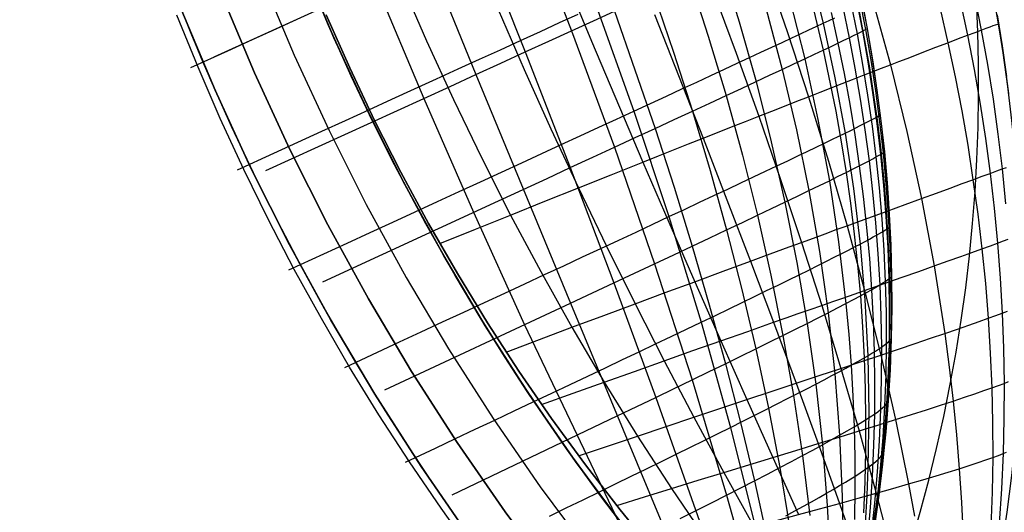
# Model space of a CAD drawing. Header units: millimetres. Extents: x -58 to 58, y -58 to 58.
# Tile 6 of 95: x -57 to -34, y -33 to -22. Entities that reach past the tile are written whole.
import ezdxf

# ---------------------------------------------------------------- set-up
doc = ezdxf.new("R2010")
doc.units = ezdxf.units.MM
doc.header["$MEASUREMENT"] = 0
doc.layers.add('Predefinito', color=5, linetype='Continuous')

msp = doc.modelspace()

# ---------------------------------------------------------------- linework, layer by layer
at = {"layer": 'Predefinito', "extrusion": (-3.64696e-06, 9.08447e-06, 1)}
msp.add_lwpolyline([(-57.146, 0.507), (-49.228, -3.649), (-48.665, -3.965), (-48.111, -4.295), (-47.837, -4.468), (-47.567, -4.645), (-47.037, -5.014), (-46.519, -5.399), (-46.015, -5.801), (-45.522, -6.219), (-45.044, -6.652), (-44.581, -7.099), (-44.134, -7.561), (-43.702, -8.039), (-43.287, -8.531), (-42.889, -9.036), (-42.507, -9.552), (-42.142, -10.081), (-41.794, -10.621), (-41.462, -11.17), (-41.145, -11.728), (-40.844, -12.295), (-40.557, -12.869), (-40.285, -13.449), (-40.026, -14.036), (-39.779, -14.627), (-39.544, -15.224), (-39.107, -16.428), (-38.709, -17.646), (-38.35, -18.876), (-38.033, -20.117), (-37.759, -21.368), (-37.638, -21.997), (-37.528, -22.627), (-37.429, -23.26), (-37.342, -23.894), (-37.266, -24.53), (-37.202, -25.167), (-37.149, -25.805), (-37.109, -26.443), (-37.081, -27.082), (-37.065, -27.721), (-37.061, -28.361), (-37.07, -29.002), (-37.091, -29.641), (-37.125, -30.281), (-37.171, -30.919), (-37.23, -31.556), (-37.302, -32.192), (-37.386, -32.826), (-37.484, -33.458), (-37.594, -34.091), (-37.718, -34.719), (-37.854, -35.346), (-38.003, -35.97), (-38.162, -36.588), (-38.336, -37.21), (-38.521, -37.824), (-38.719, -38.432), (-38.93, -39.032), (-39.158, -39.633), (-39.891, -41.412)], dxfattribs=at)
at = {"layer": 'Predefinito', "extrusion": (2.3347e-06, 3.23661e-05, 1)}
msp.add_lwpolyline([(-39.892, -41.422), (-39.518, -40.74), (-39.157, -40.051), (-38.811, -39.356), (-38.478, -38.656), (-38.16, -37.951), (-37.857, -37.242), (-37.568, -36.527), (-37.295, -35.809), (-37.036, -35.086), (-36.793, -34.359), (-36.565, -33.629), (-36.353, -32.896), (-36.156, -32.161), (-35.975, -31.423), (-35.81, -30.684), (-35.66, -29.943), (-35.526, -29.201), (-35.407, -28.459), (-35.304, -27.716), (-35.216, -26.973), (-35.144, -26.23), (-35.086, -25.488), (-35.044, -24.747), (-35.017, -24.007), (-35.005, -23.268), (-35.007, -22.531), (-35.023, -21.796), (-35.054, -21.063), (-35.099, -20.333), (-35.158, -19.606), (-35.23, -18.882), (-35.351, -17.901)], dxfattribs=at)
at = {"layer": 'Predefinito'}
for points in [[(-33.98, -42.61), (-35.431, -41.412), (-36.839, -40.164), (-38.203, -38.868), (-39.522, -37.527), (-40.794, -36.14), (-42.017, -34.711), (-43.19, -33.24), (-44.312, -31.729), (-45.38, -30.181), (-46.395, -28.596), (-47.354, -26.978), (-48.257, -25.327), (-49.103, -23.647), (-49.89, -21.938), (-50.617, -20.203)], [(-50.617, -20.203), (-49.89, -21.938), (-49.103, -23.647), (-48.257, -25.327), (-47.354, -26.978), (-46.395, -28.596), (-45.38, -30.181), (-44.312, -31.729), (-43.19, -33.24), (-42.017, -34.711), (-40.794, -36.14), (-39.522, -37.527), (-38.203, -38.868), (-36.839, -40.164), (-35.431, -41.412), (-33.98, -42.61)], [(-51.546, -20.573), (-50.805, -22.34), (-50.004, -24.081), (-49.143, -25.792), (-48.223, -27.473), (-47.246, -29.121), (-46.213, -30.735), (-45.125, -32.311), (-43.982, -33.85), (-42.788, -35.347), (-41.542, -36.803), (-40.247, -38.215), (-38.904, -39.582), (-37.515, -40.901), (-36.081, -42.171), (-34.604, -43.392), (-33.085, -44.56)], [(-33.681, -45.363), (-35.227, -44.173), (-36.731, -42.931), (-38.191, -41.638), (-39.605, -40.295), (-40.972, -38.904), (-42.291, -37.466), (-43.559, -35.984), (-44.775, -34.459), (-45.938, -32.893), (-47.046, -31.288), (-48.098, -29.646), (-49.092, -27.968), (-50.028, -26.257), (-50.905, -24.514), (-51.721, -22.743), (-52.475, -20.944)], [(-52.475, -20.944), (-51.721, -22.743), (-50.905, -24.514), (-50.028, -26.257), (-49.092, -27.968), (-48.098, -29.646), (-47.046, -31.288), (-45.938, -32.893), (-44.775, -34.459), (-43.559, -35.984), (-42.291, -37.466), (-40.972, -38.904), (-39.605, -40.295), (-38.191, -41.638), (-36.731, -42.931), (-35.227, -44.173), (-33.681, -45.363)], [(-37.387, -32.962), (-37.271, -32.129), (-37.176, -31.3), (-37.104, -30.475), (-37.052, -29.654), (-37.021, -28.837), (-37.009, -28.025), (-37.017, -27.217), (-37.044, -26.415), (-37.089, -25.619), (-37.152, -24.828), (-37.232, -24.043), (-37.329, -23.265), (-37.442, -22.494), (-37.57, -21.729), (-37.713, -20.972)], [(-37.387, -32.962), (-37.271, -32.129), (-37.176, -31.3), (-37.104, -30.475), (-37.052, -29.654), (-37.021, -28.837), (-37.009, -28.025), (-37.017, -27.217), (-37.044, -26.415), (-37.089, -25.619), (-37.152, -24.828), (-37.232, -24.043), (-37.329, -23.265), (-37.442, -22.494), (-37.57, -21.729), (-37.713, -20.972)], [(-53.403, -21.315), (-52.636, -23.145), (-51.806, -24.948), (-50.914, -26.722), (-49.961, -28.463), (-48.949, -30.171), (-47.878, -31.842), (-46.751, -33.476), (-45.567, -35.069), (-44.33, -36.621), (-43.039, -38.13), (-41.698, -39.592), (-40.306, -41.008), (-38.867, -42.375), (-37.381, -43.691), (-35.851, -44.955), (-34.278, -46.166)], [(-34.278, -46.166), (-35.851, -44.955), (-37.381, -43.691), (-38.867, -42.375), (-40.306, -41.008), (-41.698, -39.592), (-43.039, -38.13), (-44.33, -36.621), (-45.567, -35.069), (-46.751, -33.476), (-47.878, -31.842), (-48.949, -30.171), (-49.961, -28.463), (-50.914, -26.722), (-51.806, -24.948), (-52.636, -23.145), (-53.403, -21.315)], [(-36.323, -40.631), (-36.007, -39.767), (-35.717, -38.903), (-35.451, -38.039), (-35.21, -37.178), (-34.992, -36.317), (-34.797, -35.459), (-34.625, -34.603), (-34.475, -33.75), (-34.347, -32.901), (-34.24, -32.054), (-34.154, -31.212), (-34.089, -30.373), (-34.043, -29.539), (-34.017, -28.71), (-34.009, -27.886), (-34.02, -27.067), (-34.048, -26.253), (-34.094, -25.446), (-34.157, -24.645), (-34.235, -23.85), (-34.329, -23.062), (-34.439, -22.282), (-34.563, -21.508)]]:
    msp.add_lwpolyline(points, dxfattribs=at)
at = {"layer": 'Predefinito', "extrusion": (-0.246132, 0.950831, 0.187989)}
msp.add_lwpolyline([(52.817, 347.848), (52.756, 347.804)], dxfattribs=at)
at = {"layer": 'Predefinito', "extrusion": (-0.246132, 0.950831, -0.187989)}
msp.add_lwpolyline([(52.817, 25.377), (52.756, 25.421)], dxfattribs=at)
at = {"layer": 'Predefinito', "extrusion": (-0.218767, 0.958663, 0.181952)}
msp.add_lwpolyline([(51.611, 348.814), (51.529, 348.748)], dxfattribs=at)
at = {"layer": 'Predefinito', "extrusion": (-0.218767, 0.958663, -0.181952)}
msp.add_lwpolyline([(51.611, 24.843), (51.529, 24.908)], dxfattribs=at)
at = {"layer": 'Predefinito', "extrusion": (-0.182716, 0.968077, 0.171587)}
msp.add_lwpolyline([(49.907, 349.907), (49.788, 349.799)], dxfattribs=at)
at = {"layer": 'Predefinito', "extrusion": (-0.182716, 0.968077, -0.171587)}
msp.add_lwpolyline([(49.907, 24.457), (49.788, 24.565)], dxfattribs=at)
at = {"layer": 'Predefinito', "extrusion": (-0.137596, 0.978799, 0.151723)}
msp.add_lwpolyline([(47.609, 351.139), (47.434, 350.949)], dxfattribs=at)
at = {"layer": 'Predefinito', "extrusion": (-0.137596, 0.978799, -0.151723)}
msp.add_lwpolyline([(47.609, 24.462), (47.434, 24.652)], dxfattribs=at)
at = {"layer": 'Predefinito'}
for points in [[(-48.787, -17.448, 345.783), (-46.614, -22.786, 345.783), (-44.431, -28.071, 345.605), (-42.28, -33.24, 345.248)], [(-45.444, -19.09, 343.259), (-44.405, -21.774, 343.231), (-43.416, -24.467, 343.147), (-42.487, -27.159, 343.008), (-41.621, -29.841, 342.813), (-40.827, -32.504, 342.562), (-40.459, -33.823, 342.422)], [(-45.111, -19.193, 347.338), (-43.944, -22.011, 347.28), (-42.758, -24.808, 347.131), (-42.16, -26.195, 347.021), (-41.56, -27.572, 346.885), (-40.958, -28.94, 346.721), (-40.356, -30.296, 346.526), (-39.758, -31.633, 346.299), (-39.166, -32.951, 346.045)], [(-45.111, -19.193, 32.662), (-43.944, -22.011, 32.72), (-42.758, -24.808, 32.869), (-42.16, -26.195, 32.979), (-41.56, -27.572, 33.115), (-40.958, -28.939, 33.279), (-40.356, -30.296, 33.474), (-39.758, -31.633, 33.701), (-39.166, -32.951, 33.955)], [(-46.538, -19.589, 344.569), (-45.474, -22.264, 344.544), (-44.435, -24.937, 344.467), (-43.427, -27.6, 344.339), (-42.456, -30.245, 344.161), (-41.084, -34.153, 343.804)], [(-40.958, -20.194, 337.296), (-40.534, -21.567, 337.26), (-40.145, -22.949, 337.21), (-39.792, -24.338, 337.145), (-39.477, -25.733, 337.066), (-39.201, -27.132, 336.973), (-38.964, -28.535, 336.865), (-38.767, -29.939, 336.742), (-38.613, -31.342, 336.607), (-38.501, -32.742, 336.462), (-38.46, -33.441, 336.381)], [(-52.656, -22.378, 350.405), (-48.312, -20.397, 346.392)], [(-42.926, -33.58, 28.887), (-43.713, -32.548, 28.789), (-44.523, -31.431, 28.691), (-45.429, -30.107, 28.594), (-45.938, -29.325, 28.546), (-46.49, -28.441, 28.5), (-47.093, -27.432, 28.454), (-47.769, -26.236, 28.41), (-48.552, -24.758, 28.37), (-48.999, -23.861, 28.352), (-49.49, -22.825, 28.338), (-50.013, -21.653, 28.33), (-50.533, -20.412, 28.329)], [(-50.514, -20.459, 351.671), (-49.991, -21.705, 351.67), (-49.471, -22.865, 351.661), (-48.986, -23.887, 351.647), (-48.546, -24.77, 351.63), (-47.77, -26.235, 351.59), (-47.094, -27.43, 351.546), (-46.491, -28.44, 351.501), (-45.939, -29.322, 351.454), (-45.431, -30.104, 351.406), (-44.525, -31.429, 351.309), (-43.714, -32.547, 351.212), (-42.929, -33.576, 351.113)], [(-39.928, -20.332, 341.842), (-39.417, -21.811, 341.768), (-38.931, -23.297, 341.669), (-38.471, -24.786, 341.543), (-38.04, -26.279, 341.39), (-37.638, -27.773, 341.209), (-37.266, -29.269, 340.998), (-36.928, -30.76, 340.757), (-36.626, -32.246, 340.491), (-36.489, -32.989, 340.345)], [(-39.928, -20.332, 38.158), (-39.417, -21.811, 38.232), (-38.931, -23.297, 38.331), (-38.471, -24.786, 38.457), (-38.04, -26.279, 38.61), (-37.638, -27.773, 38.791), (-37.266, -29.269, 39.002), (-36.928, -30.76, 39.243), (-36.626, -32.246, 39.509), (-36.489, -32.989, 39.655)], [(-38.907, -20.343, 48.275), (-38.595, -21.6, 48.306), (-38.322, -22.865, 48.345), (-38.088, -24.139, 48.394), (-37.894, -25.418, 48.451), (-37.742, -26.703, 48.517), (-37.631, -27.991, 48.592), (-37.564, -29.283, 48.677), (-37.541, -30.575, 48.769), (-37.561, -31.867, 48.867), (-37.587, -32.512, 48.918), (-37.624, -33.156, 48.973)], [(-48.932, -20.68, 346.967), (-47.817, -23.336, 346.949), (-46.669, -25.968, 346.895), (-45.493, -28.567, 346.804), (-43.076, -33.639, 346.515)], [(-48.346, -20.632, 350.329), (-47.752, -22.004, 350.317), (-47.131, -23.362, 350.289), (-46.484, -24.706, 350.244), (-45.812, -26.032, 350.181), (-45.115, -27.34, 350.1), (-44.394, -28.626, 349.998), (-43.649, -29.893, 349.872), (-42.88, -31.138, 349.719), (-42.096, -32.349, 349.536), (-41.298, -33.53, 349.328)], [(-48.346, -20.632, 29.671), (-47.752, -22.004, 29.683), (-47.131, -23.362, 29.711), (-46.484, -24.705, 29.756), (-45.812, -26.032, 29.819), (-45.115, -27.34, 29.9), (-44.394, -28.626, 30.002), (-43.649, -29.893, 30.128), (-42.88, -31.138, 30.281), (-42.096, -32.349, 30.464), (-41.298, -33.53, 30.672)], [(-41.69, -20.53, 338.87), (-41.248, -21.897, 338.833), (-40.837, -23.271, 338.781), (-40.458, -24.651, 338.714), (-40.112, -26.036, 338.633), (-39.799, -27.424, 338.537), (-39.522, -28.813, 338.426), (-39.279, -30.203, 338.298), (-39.074, -31.591, 338.159), (-38.906, -32.975, 338.009)], [(-53.588, -20.846, 349.988), (-53.18, -21.867, 349.996), (-52.738, -22.911, 350.001), (-52.261, -23.98, 350.004), (-51.757, -25.049, 350.004), (-51.232, -26.107, 350.004), (-50.685, -27.154, 350.004), (-50.116, -28.189, 350.003), (-49.527, -29.212, 350.002), (-48.917, -30.223, 350.002), (-48.285, -31.221, 350.001), (-47.633, -32.207, 350), (-46.963, -33.177, 349.999)], [(-42.509, -20.905, 340.389), (-42.049, -22.266, 340.351), (-41.614, -23.632, 340.299), (-41.206, -25.002, 340.232), (-40.826, -26.375, 340.15), (-40.474, -27.749, 340.053), (-40.151, -29.124, 339.941), (-39.858, -30.498, 339.813), (-39.597, -31.868, 339.672), (-39.368, -33.233, 339.521)], [(-41.14, -20.835, 343.77), (-40.603, -22.291, 343.698), (-40.082, -23.748, 343.599), (-39.579, -25.207, 343.475), (-39.094, -26.664, 343.322), (-38.628, -28.121, 343.141), (-38.184, -29.575, 342.929), (-37.764, -31.021, 342.685), (-37.371, -32.458, 342.414), (-37.184, -33.177, 342.266)], [(-41.14, -20.835, 36.23), (-40.603, -22.291, 36.302), (-40.082, -23.748, 36.401), (-39.579, -25.207, 36.525), (-39.094, -26.664, 36.678), (-38.628, -28.121, 36.859), (-38.184, -29.575, 37.071), (-37.764, -31.021, 37.315), (-37.371, -32.458, 37.586), (-37.184, -33.177, 37.734)], [(-38.927, -20.821, 332.286), (-38.592, -22.22, 332.246), (-38.304, -23.629, 332.195), (-38.178, -24.337, 332.166), (-38.065, -25.046, 332.133), (-37.963, -25.758, 332.098), (-37.875, -26.471, 332.06), (-37.799, -27.185, 332.019), (-37.736, -27.9, 331.975), (-37.686, -28.616, 331.928), (-37.649, -29.333, 331.878), (-37.625, -30.05, 331.825), (-37.615, -30.766, 331.771), (-37.618, -31.483, 331.715), (-37.635, -32.199, 331.656), (-37.665, -32.914, 331.592)], [(-34.309, -23.222, 60.002), (-34.419, -22.416, 60.002), (-34.545, -21.613, 60.002), (-34.688, -20.814, 60.001)], [(-39.372, -21.028, 333.979), (-39.021, -22.422, 333.935), (-38.714, -23.826, 333.879), (-38.452, -25.238, 333.81), (-38.238, -26.655, 333.728), (-38.07, -28.078, 333.634), (-38.005, -28.79, 333.582), (-37.951, -29.503, 333.526), (-37.91, -30.216, 333.468), (-37.882, -30.929, 333.408), (-37.867, -31.641, 333.346), (-37.864, -32.353, 333.28), (-37.874, -33.065, 333.209)], [(-37.955, -21.139, 327.065), (-37.813, -21.844, 327.052), (-37.683, -22.552, 327.037), (-37.567, -23.263, 327.021), (-37.464, -23.976, 327.003), (-37.375, -24.69, 326.984), (-37.3, -25.407, 326.963), (-37.239, -26.125, 326.94), (-37.192, -26.844, 326.915), (-37.16, -27.564, 326.888), (-37.142, -28.285, 326.86), (-37.139, -29.006, 326.83), (-37.15, -29.728, 326.799), (-37.177, -30.449, 326.766), (-37.219, -31.169, 326.732), (-37.276, -31.889, 326.697), (-37.349, -32.608, 326.658), (-37.436, -33.326, 326.617)], [(-37.828, -21.076, 325.303), (-37.689, -21.783, 325.293), (-37.564, -22.491, 325.282), (-37.452, -23.203, 325.27), (-37.354, -23.916, 325.257), (-37.27, -24.631, 325.242), (-37.201, -25.348, 325.226), (-37.145, -26.066, 325.209), (-37.104, -26.786, 325.19), (-37.078, -27.506, 325.17), (-37.067, -28.227, 325.149), (-37.07, -28.948, 325.126), (-37.089, -29.669, 325.103), (-37.123, -30.39, 325.078), (-37.173, -31.11, 325.053), (-37.238, -31.83, 325.026), (-37.318, -32.548, 324.997), (-37.414, -33.264, 324.966)], [(-37.752, -21.038, 323.535), (-37.616, -21.745, 323.529), (-37.493, -22.454, 323.522), (-37.385, -23.165, 323.513), (-37.29, -23.879, 323.505), (-37.21, -24.594, 323.495), (-37.144, -25.311, 323.484), (-37.092, -26.029, 323.473), (-37.056, -26.748, 323.46), (-37.034, -27.468, 323.447), (-37.027, -28.189, 323.433), (-37.035, -28.91, 323.418), (-37.059, -29.63, 323.402), (-37.098, -30.35, 323.386), (-37.153, -31.069, 323.369), (-37.223, -31.787, 323.351), (-37.309, -32.504, 323.332), (-37.411, -33.219, 323.311)], [(-37.714, -21.018, 321.766), (-37.58, -21.725, 321.763), (-37.46, -22.434, 321.759), (-37.353, -23.146, 321.755), (-37.261, -23.859, 321.751), (-37.182, -24.575, 321.746), (-37.119, -25.291, 321.741), (-37.07, -26.009, 321.735), (-37.035, -26.728, 321.729), (-37.016, -27.447, 321.722), (-37.011, -28.167, 321.715), (-37.022, -28.887, 321.708), (-37.049, -29.606, 321.7), (-37.091, -30.325, 321.692), (-37.148, -31.043, 321.683), (-37.222, -31.76, 321.675), (-37.311, -32.475, 321.665), (-37.416, -33.188, 321.655)], [(-37.466, -21.029, 337.655), (-37.043, -22.561, 337.562), (-36.662, -24.102, 337.445), (-36.325, -25.652, 337.304), (-36.033, -27.208, 337.139), (-35.789, -28.768, 336.948), (-35.685, -29.55, 336.843), (-35.594, -30.331, 336.732), (-35.516, -31.112, 336.616), (-35.451, -31.893, 336.494), (-35.399, -32.673, 336.366), (-35.359, -33.451, 336.229)], [(-37.466, -21.029, 42.345), (-37.043, -22.561, 42.438), (-36.662, -24.102, 42.555), (-36.325, -25.652, 42.696), (-36.033, -27.208, 42.861), (-35.789, -28.768, 43.052), (-35.685, -29.55, 43.157), (-35.594, -30.331, 43.268), (-35.516, -31.112, 43.384), (-35.451, -31.893, 43.506), (-35.399, -32.673, 43.634), (-35.359, -33.451, 43.771)], [(-35.43, -21.087, 331.013), (-35.262, -21.877, 330.978), (-35.108, -22.67, 330.939), (-34.97, -23.467, 330.897), (-34.846, -24.266, 330.851), (-34.738, -25.069, 330.8), (-34.645, -25.873, 330.746), (-34.567, -26.68, 330.688), (-34.505, -27.488, 330.626), (-34.46, -28.298, 330.56), (-34.43, -29.109, 330.489), (-34.417, -29.921, 330.415), (-34.421, -30.733, 330.337), (-34.442, -31.545, 330.257), (-34.48, -32.355, 330.172), (-34.534, -33.163, 330.08)], [(-35.43, -21.087, 48.987), (-35.262, -21.877, 49.022), (-35.108, -22.67, 49.061), (-34.97, -23.467, 49.103), (-34.846, -24.266, 49.149), (-34.738, -25.069, 49.2), (-34.645, -25.873, 49.254), (-34.567, -26.68, 49.312), (-34.505, -27.488, 49.374), (-34.46, -28.298, 49.44), (-34.43, -29.109, 49.511), (-34.417, -29.921, 49.585), (-34.421, -30.733, 49.663), (-34.442, -31.545, 49.743), (-34.48, -32.355, 49.828), (-34.534, -33.163, 49.92)], [(-35.103, -20.963, 328.774), (-34.944, -21.757, 328.746), (-34.8, -22.555, 328.714), (-34.672, -23.356, 328.68), (-34.56, -24.16, 328.643), (-34.464, -24.967, 328.603), (-34.383, -25.776, 328.559)], [(-35.103, -20.963, 51.226), (-34.944, -21.757, 51.254), (-34.8, -22.555, 51.286), (-34.672, -23.356, 51.32), (-34.56, -24.16, 51.357), (-34.464, -24.967, 51.397), (-34.383, -25.776, 51.441)], [(-53.411, -21.295, 30), (-52.916, -22.497, 30), (-52.395, -23.686, 30), (-51.847, -24.863, 30), (-51.272, -26.027, 30), (-50.672, -27.178, 30), (-50.045, -28.315, 30), (-49.393, -29.438, 30), (-48.716, -30.545, 29.999), (-48.014, -31.637, 29.999), (-47.287, -32.713, 30.001), (-46.536, -33.773, 30.003)], [(-51.464, -25.005, 350.4), (-47.21, -23.058, 346.372), (-46.614, -22.786, 345.783), (-46.034, -22.52, 345.173), (-45.474, -22.264, 344.544), (-44.929, -22.014, 343.895), (-44.405, -21.774, 343.231), (-43.898, -21.542, 342.546), (-43.414, -21.32, 341.845)], [(-46.101, -21.285, 348.881), (-45.497, -22.668, 348.846), (-44.879, -24.041, 348.792), (-44.245, -25.402, 348.716), (-43.598, -26.75, 348.619), (-42.938, -28.083, 348.498), (-42.265, -29.401, 348.351), (-41.581, -30.703, 348.174), (-40.89, -31.979, 347.966), (-40.196, -33.23, 347.731)], [(-46.101, -21.285, 31.119), (-45.497, -22.668, 31.154), (-44.879, -24.041, 31.208), (-44.245, -25.402, 31.284), (-43.598, -26.75, 31.381), (-42.938, -28.083, 31.502), (-42.265, -29.401, 31.649), (-41.581, -30.703, 31.826), (-40.89, -31.979, 32.034), (-40.196, -33.23, 32.269)], [(-43.834, -21.198, 37.68), (-42.965, -23.631, 37.75), (-42.155, -26.069, 37.867), (-41.41, -28.507, 38.031), (-40.733, -30.938, 38.244), (-40.133, -33.35, 38.494)], [(-43.414, -21.32, 341.845), (-42.474, -24.031, 341.757), (-42.035, -25.39, 341.691), (-41.618, -26.75, 341.61), (-41.223, -28.109, 341.515), (-40.851, -29.467, 341.405), (-40.504, -30.823, 341.279), (-40.182, -32.173, 341.141), (-39.886, -33.516, 340.994)], [(-39.908, -21.277, 335.639), (-39.539, -22.666, 335.592), (-39.211, -24.063, 335.531), (-38.924, -25.467, 335.456), (-38.68, -26.876, 335.368), (-38.48, -28.289, 335.266), (-38.325, -29.705, 335.15), (-38.215, -31.121, 335.022), (-38.153, -32.534, 334.884), (-38.139, -33.241, 334.807)], [(-38.407, -21.355, 330.551), (-38.252, -22.058, 330.533), (-38.111, -22.764, 330.512), (-37.981, -23.471, 330.488), (-37.864, -24.182, 330.462), (-37.761, -24.894, 330.434), (-37.67, -25.607, 330.403), (-37.592, -26.323, 330.369), (-37.528, -27.039, 330.333), (-37.478, -27.757, 330.294), (-37.44, -28.476, 330.253), (-37.417, -29.195, 330.209), (-37.408, -29.914, 330.163), (-37.413, -30.634, 330.116), (-37.432, -31.353, 330.066), (-37.465, -32.071, 330.014), (-37.512, -32.789, 329.959), (-37.572, -33.506, 329.898)], [(-38.144, -21.23, 328.816), (-37.996, -21.935, 328.8), (-37.861, -22.642, 328.782), (-37.739, -23.351, 328.762), (-37.63, -24.063, 328.74), (-37.534, -24.776, 328.716), (-37.452, -25.492, 328.689), (-37.384, -26.209, 328.661), (-37.33, -26.927, 328.631), (-37.289, -27.646, 328.598), (-37.263, -28.366, 328.563), (-37.251, -29.087, 328.526), (-37.253, -29.808, 328.487), (-37.27, -30.529, 328.446), (-37.302, -31.249, 328.405), (-37.349, -31.969, 328.361), (-37.41, -32.688, 328.313), (-37.485, -33.406, 328.262)], [(-35.892, -21.265, 333.251), (-35.713, -22.049, 333.21), (-35.548, -22.836, 333.165), (-35.396, -23.626, 333.115), (-35.258, -24.42, 333.061), (-35.135, -25.215, 333.001), (-35.025, -26.013, 332.938), (-34.93, -26.813, 332.869), (-34.85, -27.614, 332.795), (-34.785, -28.417, 332.716), (-34.735, -29.221, 332.632), (-34.701, -30.026, 332.544), (-34.682, -30.831, 332.452), (-34.68, -31.636, 332.356), (-34.693, -32.439, 332.255), (-34.721, -33.24, 332.146)], [(-35.892, -21.265, 46.749), (-35.713, -22.049, 46.79), (-35.548, -22.836, 46.835), (-35.396, -23.626, 46.885), (-35.258, -24.42, 46.939), (-35.135, -25.215, 46.999), (-35.025, -26.013, 47.062), (-34.93, -26.813, 47.131), (-34.85, -27.614, 47.205), (-34.785, -28.417, 47.284), (-34.735, -29.221, 47.368), (-34.701, -30.026, 47.456), (-34.682, -30.831, 47.548), (-34.68, -31.636, 47.644), (-34.693, -32.439, 47.745), (-34.721, -33.24, 47.854)], [(-46.661, -33.865, 29.994), (-47.417, -32.809, 30.007), (-48.148, -31.737, 30.02), (-48.852, -30.649, 30.034), (-49.529, -29.545, 30.048), (-50.181, -28.425, 30.061), (-50.805, -27.29, 30.073), (-51.403, -26.141, 30.084), (-51.972, -24.978, 30.095), (-52.514, -23.801, 30.105), (-53.028, -22.612, 30.115), (-53.514, -21.41, 30.124)], [(-53.194, -22.623, 29.821), (-52.341, -22.235, 30.38), (-51.772, -21.975, 30.774), (-51.21, -21.719, 31.181), (-50.654, -21.466, 31.601)], [(-52.12, -24.987, 29.819), (-51.281, -24.604, 30.383), (-50.722, -24.348, 30.779), (-50.169, -24.096, 31.188), (-49.623, -23.846, 31.61), (-49.084, -23.6, 32.045), (-48.554, -23.357, 32.493), (-48.033, -23.119, 32.954), (-47.521, -22.885, 33.427), (-47.019, -22.655, 33.914), (-46.528, -22.43, 34.414), (-46.047, -22.211, 34.926), (-45.579, -21.996, 35.451), (-45.123, -21.788, 35.989), (-44.68, -21.585, 36.54), (-44.25, -21.388, 37.104)], [(-50.934, -27.299, 29.816), (-50.127, -26.928, 30.39), (-49.588, -26.68, 30.793), (-49.056, -26.435, 31.208), (-48.53, -26.193, 31.637), (-48.012, -25.955, 32.077), (-47.502, -25.72, 32.531), (-47, -25.49, 32.997), (-46.508, -25.263, 33.475), (-46.025, -25.041, 33.966), (-45.552, -24.823, 34.469), (-45.09, -24.611, 34.985), (-44.64, -24.403, 35.513), (-44.202, -24.201, 36.054), (-43.776, -24.005, 36.607), (-43.364, -23.815, 37.172), (-42.965, -23.631, 37.75), (-42.58, -23.453, 38.34), (-42.21, -23.282, 38.941), (-41.854, -23.117, 39.554), (-41.513, -22.959, 40.178), (-41.186, -22.808, 40.812), (-40.875, -22.664, 41.455), (-40.578, -22.526, 42.107), (-40.296, -22.395, 42.769), (-40.03, -22.271, 43.438), (-39.778, -22.154, 44.115), (-39.542, -22.044, 44.799), (-39.321, -21.941, 45.489), (-39.116, -21.845, 46.186), (-38.927, -21.756, 46.887), (-38.753, -21.675, 47.594), (-38.595, -21.6, 48.306), (-38.453, -21.533, 49.021), (-38.326, -21.473, 49.74)], [(-50.069, -21.402, 351.639), (-49.525, -22.632, 351.631), (-48.95, -23.846, 351.614), (-48.344, -25.044, 351.586), (-47.707, -26.224, 351.546), (-47.04, -27.384, 351.495), (-46.345, -28.523, 351.431), (-45.62, -29.64, 351.351), (-44.866, -30.735, 351.254), (-44.085, -31.805, 351.134), (-43.283, -32.842, 350.992), (-42.462, -33.849, 350.831)], [(-42.462, -33.849, 29.169), (-43.283, -32.842, 29.008), (-44.085, -31.805, 28.866), (-44.866, -30.735, 28.746), (-45.62, -29.64, 28.649), (-46.345, -28.523, 28.569), (-47.04, -27.384, 28.505), (-47.707, -26.224, 28.454), (-48.344, -25.044, 28.414), (-48.95, -23.846, 28.386), (-49.525, -22.632, 28.369), (-50.069, -21.402, 28.361)], [(-42.486, -21.398, 345.588), (-41.365, -24.255, 345.426), (-40.815, -25.679, 345.306), (-40.273, -27.098, 345.16), (-39.741, -28.511, 344.984), (-39.219, -29.919, 344.777), (-38.711, -31.313, 344.538), (-38.221, -32.694, 344.271), (-37.981, -33.385, 344.124)], [(-42.486, -21.398, 34.412), (-41.365, -24.255, 34.574), (-40.815, -25.679, 34.694), (-40.273, -27.098, 34.84), (-39.741, -28.511, 35.016), (-39.219, -29.919, 35.223), (-38.712, -31.313, 35.462), (-38.221, -32.694, 35.729), (-37.981, -33.385, 35.876)], [(-34.58, -21.408, 319.999), (-34.464, -22.119, 319.999), (-34.36, -22.831, 319.998)], [(-50.148, -27.572, 350.385), (-46.09, -25.701, 346.311), (-45.522, -25.439, 345.717), (-44.969, -25.184, 345.101), (-44.435, -24.937, 344.467), (-43.916, -24.698, 343.815), (-43.416, -24.467, 343.147), (-42.935, -24.244, 342.46), (-42.474, -24.031, 341.757), (-42.033, -23.826, 341.035), (-41.614, -23.632, 340.299), (-41.215, -23.447, 339.546), (-40.837, -23.271, 338.781), (-40.48, -23.105, 338.001), (-40.145, -22.949, 337.21), (-39.831, -22.802, 336.405), (-39.539, -22.666, 335.592), (-39.269, -22.539, 334.767), (-39.021, -22.422, 333.935), (-38.795, -22.316, 333.094), (-38.592, -22.22, 332.246), (-38.411, -22.134, 331.392), (-38.252, -22.058, 330.533), (-38.115, -21.992, 329.668), (-37.996, -21.935, 328.8), (-37.896, -21.886, 327.927), (-37.813, -21.844, 327.052), (-37.689, -21.783, 325.293), (-37.616, -21.745, 323.529), (-37.571, -21.72, 320)], [(-47.443, -26.692, 351.528), (-46.62, -26.358, 350.869), (-45.812, -26.032, 350.181), (-45.02, -25.713, 349.463), (-44.245, -25.402, 348.716), (-43.491, -25.1, 347.939), (-42.758, -24.808, 347.131), (-42.4, -24.666, 346.716), (-42.049, -24.526, 346.294), (-41.703, -24.389, 345.863), (-41.365, -24.255, 345.426), (-41.033, -24.124, 344.98), (-40.708, -23.995, 344.527), (-40.391, -23.87, 344.067), (-40.082, -23.748, 343.599), (-39.782, -23.63, 343.126), (-39.49, -23.515, 342.646), (-39.206, -23.404, 342.16), (-38.931, -23.297, 341.669), (-38.665, -23.192, 341.172), (-38.407, -23.092, 340.67), (-38.158, -22.994, 340.163), (-37.917, -22.901, 339.652), (-37.686, -22.811, 339.136), (-37.463, -22.724, 338.615), (-37.248, -22.641, 338.09), (-37.043, -22.561, 337.562), (-36.846, -22.485, 337.029), (-36.658, -22.412, 336.493), (-36.478, -22.343, 335.953), (-36.308, -22.277, 335.41), (-35.993, -22.156, 334.316), (-35.713, -22.049, 333.21), (-35.47, -21.956, 332.096), (-35.262, -21.877, 330.978), (-35.088, -21.811, 329.861), (-34.944, -21.757, 328.746), (-34.828, -21.714, 327.633), (-34.736, -21.681, 326.525), (-34.666, -21.655, 325.421), (-34.615, -21.637, 324.322), (-34.558, -21.618, 322.144), (-34.545, -21.613, 319.999)], [(-47.443, -26.692, 28.472), (-46.62, -26.358, 29.131), (-45.812, -26.032, 29.819), (-45.02, -25.713, 30.537), (-44.245, -25.402, 31.284), (-43.491, -25.1, 32.061), (-42.758, -24.808, 32.869), (-42.4, -24.666, 33.284), (-42.049, -24.526, 33.706), (-41.703, -24.389, 34.137), (-41.365, -24.255, 34.574), (-41.033, -24.124, 35.02), (-40.708, -23.995, 35.473), (-40.391, -23.87, 35.933), (-40.082, -23.748, 36.401), (-39.782, -23.63, 36.874), (-39.49, -23.515, 37.354), (-39.206, -23.404, 37.84), (-38.931, -23.297, 38.331), (-38.665, -23.192, 38.828), (-38.407, -23.092, 39.33), (-38.158, -22.994, 39.837), (-37.917, -22.901, 40.348), (-37.686, -22.811, 40.864), (-37.463, -22.724, 41.385), (-37.248, -22.641, 41.91), (-37.043, -22.561, 42.438), (-36.846, -22.485, 42.971), (-36.658, -22.412, 43.507), (-36.478, -22.343, 44.047), (-36.308, -22.277, 44.59), (-35.993, -22.156, 45.684), (-35.713, -22.049, 46.79), (-35.47, -21.956, 47.904), (-35.262, -21.877, 49.022), (-35.088, -21.811, 50.139), (-34.944, -21.757, 51.254), (-34.828, -21.714, 52.367), (-34.736, -21.681, 53.475), (-34.666, -21.655, 54.58), (-34.615, -21.637, 55.678), (-34.558, -21.618, 57.856), (-34.545, -21.613, 60.002)], [(-49.64, -29.552, 29.81), (-48.881, -29.2, 30.403), (-48.374, -28.965, 30.817), (-47.874, -28.733, 31.243), (-47.38, -28.503, 31.682), (-46.892, -28.277, 32.132), (-46.413, -28.054, 32.594), (-45.941, -27.835, 33.069), (-45.479, -27.62, 33.555), (-45.025, -27.409, 34.053), (-44.582, -27.202, 34.562), (-44.148, -27, 35.084), (-43.726, -26.803, 35.617), (-43.314, -26.611, 36.162), (-42.915, -26.425, 36.719), (-42.528, -26.244, 37.287), (-42.155, -26.069, 37.867), (-41.795, -25.901, 38.459), (-41.448, -25.738, 39.062), (-41.115, -25.582, 39.675), (-40.797, -25.432, 40.299), (-40.492, -25.288, 40.932), (-40.201, -25.151, 41.575), (-39.924, -25.02, 42.226), (-39.662, -24.896, 42.885), (-39.414, -24.778, 43.552), (-39.18, -24.666, 44.226), (-38.961, -24.562, 44.907), (-38.757, -24.464, 45.594), (-38.567, -24.372, 46.287), (-38.392, -24.288, 46.984), (-38.232, -24.21, 47.687), (-38.088, -24.139, 48.394), (-37.958, -24.075, 49.105), (-37.842, -24.017, 49.819), (-37.74, -23.966, 50.536), (-37.651, -23.92, 51.256), (-37.507, -23.846, 52.703), (-37.404, -23.791, 54.157), (-37.335, -23.752, 55.616), (-37.295, -23.728, 57.078), (-37.271, -23.711, 60)], [(-48.712, -30.072, 350.36), (-44.431, -28.071, 345.605), (-43.92, -27.832, 344.98), (-43.427, -27.6, 344.339), (-42.948, -27.376, 343.681), (-42.487, -27.159, 343.008), (-42.042, -26.95, 342.316), (-41.618, -26.75, 341.61), (-41.212, -26.558, 340.887), (-40.826, -26.375, 340.15), (-40.458, -26.201, 339.397), (-40.112, -26.036, 338.633), (-39.784, -25.88, 337.855), (-39.477, -25.733, 337.066), (-39.19, -25.595, 336.265), (-38.924, -25.467, 335.456), (-38.678, -25.347, 334.637), (-38.452, -25.238, 333.81), (-38.248, -25.137, 332.974), (-38.065, -25.046, 332.133), (-37.902, -24.965, 331.286), (-37.761, -24.894, 330.434), (-37.638, -24.831, 329.576), (-37.534, -24.776, 328.716), (-37.447, -24.73, 327.851), (-37.375, -24.69, 326.984), (-37.27, -24.631, 325.242), (-37.21, -24.594, 323.495), (-37.177, -24.568, 320)], [(-45.912, -29.197, 351.385), (-45.146, -28.909, 350.705), (-44.394, -28.626, 349.998), (-43.657, -28.351, 349.262), (-42.938, -28.083, 348.498), (-42.239, -27.823, 347.705), (-41.56, -27.572, 346.885), (-40.904, -27.33, 346.036), (-40.585, -27.212, 345.602), (-40.273, -27.098, 345.16), (-39.968, -26.985, 344.711), (-39.669, -26.875, 344.255), (-39.377, -26.769, 343.792), (-39.094, -26.664, 343.322), (-38.818, -26.563, 342.847), (-38.55, -26.465, 342.367), (-38.291, -26.37, 341.881), (-38.04, -26.279, 341.39), (-37.797, -26.19, 340.894), (-37.562, -26.104, 340.394), (-37.117, -25.941, 339.38), (-36.704, -25.79, 338.35), (-36.325, -25.652, 337.304), (-35.978, -25.525, 336.246), (-35.664, -25.41, 335.175), (-35.383, -25.306, 334.093), (-35.135, -25.215, 333.001), (-34.92, -25.136, 331.902), (-34.738, -25.069, 330.8), (-34.587, -25.013, 329.7), (-34.464, -24.967, 328.603), (-34.365, -24.93, 327.508)], [(-45.912, -29.197, 28.615), (-45.146, -28.909, 29.295), (-44.394, -28.626, 30.002), (-43.657, -28.351, 30.738), (-42.938, -28.083, 31.502), (-42.239, -27.823, 32.295), (-41.56, -27.572, 33.115), (-40.904, -27.33, 33.964), (-40.585, -27.212, 34.398), (-40.273, -27.098, 34.84), (-39.968, -26.985, 35.289), (-39.669, -26.875, 35.745), (-39.377, -26.768, 36.208), (-39.094, -26.664, 36.678), (-38.818, -26.563, 37.153), (-38.55, -26.465, 37.633), (-38.291, -26.37, 38.119), (-38.04, -26.279, 38.61), (-37.797, -26.19, 39.106), (-37.562, -26.104, 39.606), (-37.117, -25.941, 40.62), (-36.704, -25.79, 41.65), (-36.325, -25.652, 42.696), (-35.978, -25.525, 43.754), (-35.664, -25.41, 44.825), (-35.383, -25.306, 45.907), (-35.135, -25.215, 46.999), (-34.92, -25.136, 48.098), (-34.738, -25.069, 49.2), (-34.587, -25.013, 50.3), (-34.464, -24.967, 51.397), (-34.365, -24.93, 52.492)], [(-48.24, -31.744, 29.801), (-47.546, -31.417, 30.419), (-47.083, -31.198, 30.849), (-46.626, -30.982, 31.291), (-46.174, -30.769, 31.744), (-45.729, -30.559, 32.208), (-45.291, -30.352, 32.682), (-44.861, -30.149, 33.168), (-44.439, -29.949, 33.665), (-44.025, -29.753, 34.173), (-43.62, -29.561, 34.691), (-43.225, -29.373, 35.221), (-42.84, -29.19, 35.761), (-42.465, -29.011, 36.312), (-42.102, -28.838, 36.874), (-41.75, -28.67, 37.447), (-41.41, -28.507, 38.031), (-41.082, -28.35, 38.625), (-40.768, -28.199, 39.23), (-40.466, -28.053, 39.844), (-40.177, -27.913, 40.468), (-39.9, -27.779, 41.1), (-39.637, -27.651, 41.741), (-39.387, -27.529, 42.39), (-39.15, -27.413, 43.047), (-38.927, -27.303, 43.711), (-38.717, -27.198, 44.381), (-38.52, -27.1, 45.058), (-38.337, -27.009, 45.74), (-38.167, -26.923, 46.427), (-38.012, -26.843, 47.12), (-37.87, -26.77, 47.816), (-37.742, -26.703, 48.517), (-37.627, -26.643, 49.221), (-37.526, -26.588, 49.928), (-37.438, -26.539, 50.638), (-37.361, -26.496, 51.351), (-37.238, -26.424, 52.783), (-37.152, -26.371, 54.221), (-37.097, -26.333, 55.665), (-37.066, -26.308, 57.11), (-37.05, -26.289, 60)], [(-45.094, -30.411, 351.285), (-44.364, -30.149, 350.592), (-43.649, -29.893, 349.872), (-42.948, -29.644, 349.125), (-42.265, -29.401, 348.351), (-41.601, -29.166, 347.55), (-40.958, -28.94, 346.721), (-40.337, -28.721, 345.866), (-39.741, -28.511, 344.984), (-39.452, -28.41, 344.533), (-39.17, -28.311, 344.076), (-38.896, -28.215, 343.611), (-38.628, -28.121, 343.141), (-38.369, -28.03, 342.666), (-38.117, -27.942, 342.185), (-37.638, -27.773, 341.209), (-37.189, -27.616, 340.215), (-36.773, -27.469, 339.205), (-36.387, -27.333, 338.179), (-36.033, -27.208, 337.139), (-35.711, -27.093, 336.087), (-35.419, -26.989, 335.024), (-35.159, -26.895, 333.951), (-34.93, -26.813, 332.869), (-34.733, -26.741, 331.78), (-34.567, -26.68, 330.688), (-34.43, -26.629, 329.599), (-34.32, -26.587, 328.513)], [(-45.094, -30.411, 28.715), (-44.364, -30.149, 29.408), (-43.649, -29.893, 30.128), (-42.948, -29.644, 30.875), (-42.265, -29.401, 31.649), (-41.601, -29.166, 32.45), (-40.958, -28.939, 33.279), (-40.337, -28.721, 34.134), (-39.741, -28.511, 35.016), (-39.452, -28.41, 35.467), (-39.17, -28.311, 35.924), (-38.896, -28.215, 36.389), (-38.628, -28.121, 36.859), (-38.369, -28.03, 37.334), (-38.117, -27.942, 37.815), (-37.638, -27.773, 38.791), (-37.189, -27.616, 39.785), (-36.773, -27.469, 40.795), (-36.387, -27.333, 41.821), (-36.033, -27.208, 42.861), (-35.711, -27.093, 43.913), (-35.419, -26.989, 44.976), (-35.159, -26.895, 46.049), (-34.93, -26.813, 47.131), (-34.733, -26.741, 48.22), (-34.567, -26.68, 49.312), (-34.43, -26.629, 50.401), (-34.32, -26.587, 51.487)], [(-47.159, -32.499, 350.325), (-43.349, -30.674, 345.449), (-42.895, -30.456, 344.812), (-42.456, -30.245, 344.161), (-42.031, -30.039, 343.493), (-41.621, -29.841, 342.813), (-41.227, -29.65, 342.115), (-40.851, -29.467, 341.405), (-40.492, -29.291, 340.679), (-40.151, -29.124, 339.941), (-39.827, -28.965, 339.188), (-39.522, -28.813, 338.426), (-39.233, -28.67, 337.65), (-38.964, -28.535, 336.865), (-38.713, -28.408, 336.07), (-38.48, -28.289, 335.266), (-38.266, -28.179, 334.453), (-38.07, -28.078, 333.634), (-37.893, -27.984, 332.807), (-37.736, -27.9, 331.975), (-37.597, -27.824, 331.137), (-37.478, -27.757, 330.294), (-37.375, -27.698, 329.448), (-37.289, -27.646, 328.598), (-37.218, -27.602, 327.744), (-37.16, -27.564, 326.888), (-37.078, -27.506, 325.17), (-37.034, -27.468, 323.447), (-37.013, -27.438, 320)], [(-44.241, -31.597, 351.16), (-43.554, -31.365, 350.452), (-42.88, -31.138, 349.719), (-42.222, -30.917, 348.959), (-41.581, -30.703, 348.174), (-40.958, -30.496, 347.363), (-40.356, -30.296, 346.526), (-39.775, -30.104, 345.664), (-39.219, -29.919, 344.777), (-38.688, -29.743, 343.865), (-38.184, -29.575, 342.929), (-37.71, -29.417, 341.972), (-37.266, -29.269, 340.998), (-36.852, -29.129, 340.007), (-36.468, -29, 339.001), (-36.114, -28.879, 337.981), (-35.789, -28.768, 336.948), (-35.494, -28.667, 335.904), (-35.228, -28.574, 334.85), (-34.992, -28.491, 333.787), (-34.785, -28.417, 332.716), (-34.608, -28.353, 331.639), (-34.46, -28.298, 330.56), (-34.339, -28.252, 329.483)], [(-44.241, -31.597, 28.84), (-43.554, -31.365, 29.548), (-42.88, -31.138, 30.281), (-42.222, -30.917, 31.041), (-41.581, -30.703, 31.826), (-40.958, -30.496, 32.637), (-40.356, -30.296, 33.474), (-39.775, -30.104, 34.336), (-39.219, -29.919, 35.223), (-38.688, -29.743, 36.135), (-38.184, -29.575, 37.071), (-37.71, -29.417, 38.028), (-37.266, -29.269, 39.002), (-36.852, -29.129, 39.993), (-36.468, -29, 40.999), (-36.114, -28.879, 42.019), (-35.789, -28.768, 43.052), (-35.494, -28.667, 44.096), (-35.228, -28.574, 45.15), (-34.992, -28.491, 46.213), (-34.785, -28.417, 47.284), (-34.608, -28.353, 48.361), (-34.46, -28.298, 49.44), (-34.339, -28.252, 50.517)], [(-44.916, -32.988, 31.828), (-44.525, -32.798, 32.309), (-44.139, -32.611, 32.8), (-43.761, -32.427, 33.3), (-43.39, -32.245, 33.811), (-43.026, -32.068, 34.331), (-42.671, -31.894, 34.861), (-42.324, -31.724, 35.401), (-41.986, -31.558, 35.95), (-41.657, -31.396, 36.509), (-41.339, -31.238, 37.078), (-41.031, -31.085, 37.656), (-40.733, -30.938, 38.244), (-40.447, -30.795, 38.841), (-40.173, -30.657, 39.448), (-39.909, -30.524, 40.063), (-39.658, -30.397, 40.687), (-39.417, -30.274, 41.319), (-39.189, -30.157, 41.958), (-38.972, -30.045, 42.605), (-38.767, -29.939, 43.258), (-38.574, -29.838, 43.917), (-38.394, -29.742, 44.583), (-38.225, -29.652, 45.254), (-38.068, -29.567, 45.93), (-37.923, -29.488, 46.61), (-37.791, -29.414, 47.295), (-37.671, -29.346, 47.984), (-37.564, -29.283, 48.677), (-37.468, -29.227, 49.372), (-37.385, -29.175, 50.07), (-37.251, -29.087, 51.474), (-37.154, -29.018, 52.887), (-37.089, -28.965, 54.305), (-37.029, -28.901, 57.152), (-37.022, -28.876, 60)], [(-43.362, -32.743, 351.007), (-42.722, -32.543, 350.284), (-42.096, -32.349, 349.536), (-41.484, -32.161, 348.763), (-40.89, -31.979, 347.966), (-40.314, -31.803, 347.145), (-39.758, -31.633, 346.299), (-39.223, -31.47, 345.43), (-38.711, -31.313, 344.538), (-38.225, -31.164, 343.622), (-37.764, -31.021, 342.685), (-37.332, -30.887, 341.729), (-36.928, -30.76, 340.757), (-36.552, -30.641, 339.77), (-36.205, -30.53, 338.769), (-35.886, -30.427, 337.756), (-35.594, -30.331, 336.732), (-35.33, -30.243, 335.698), (-35.093, -30.163, 334.654), (-34.883, -30.09, 333.603), (-34.701, -30.026, 332.544), (-34.546, -29.969, 331.48), (-34.417, -29.921, 330.415), (-34.314, -29.88, 329.353)], [(-43.362, -32.743, 28.993), (-42.722, -32.543, 29.716), (-42.096, -32.349, 30.464), (-41.484, -32.161, 31.237), (-40.89, -31.979, 32.034), (-40.314, -31.803, 32.855), (-39.758, -31.633, 33.701), (-39.223, -31.47, 34.57), (-38.712, -31.313, 35.462), (-38.225, -31.164, 36.378), (-37.764, -31.021, 37.315), (-37.332, -30.887, 38.271), (-36.928, -30.76, 39.243), (-36.552, -30.641, 40.23), (-36.205, -30.53, 41.231), (-35.886, -30.427, 42.244), (-35.594, -30.331, 43.268), (-35.33, -30.243, 44.302), (-35.093, -30.163, 45.346), (-34.883, -30.09, 46.397), (-34.701, -30.026, 47.456), (-34.546, -29.969, 48.52), (-34.417, -29.921, 49.585), (-34.314, -29.88, 50.647)], [(-41.897, -33.047, 344.596), (-41.528, -32.861, 343.931), (-41.17, -32.679, 343.252), (-40.827, -32.504, 342.562), (-40.496, -32.335, 341.857), (-40.182, -32.173, 341.141), (-39.881, -32.017, 340.412), (-39.597, -31.868, 339.672), (-39.327, -31.726, 338.92), (-39.074, -31.591, 338.159), (-38.835, -31.463, 337.387), (-38.613, -31.342, 336.607), (-38.406, -31.228, 335.818), (-38.215, -31.121, 335.022), (-38.041, -31.021, 334.218), (-37.882, -30.929, 333.408), (-37.74, -30.844, 332.592), (-37.615, -30.766, 331.771), (-37.506, -30.696, 330.945), (-37.413, -30.634, 330.116), (-37.334, -30.578, 329.282), (-37.27, -30.529, 328.446), (-37.177, -30.449, 326.766), (-37.123, -30.39, 325.078), (-37.092, -30.312, 320)], [(-42.46, -33.853, 350.831), (-41.872, -33.688, 350.091), (-41.298, -33.53, 349.328), (-40.738, -33.377, 348.541), (-40.196, -33.23, 347.731), (-39.671, -33.088, 346.899), (-39.166, -32.951, 346.045), (-38.682, -32.82, 345.169), (-38.221, -32.694, 344.271), (-37.783, -32.574, 343.352), (-37.371, -32.458, 342.414), (-36.985, -32.349, 341.46), (-36.626, -32.246, 340.491), (-36.293, -32.149, 339.508), (-35.987, -32.058, 338.514), (-35.706, -31.972, 337.509), (-35.451, -31.893, 336.494), (-35.221, -31.819, 335.471), (-35.015, -31.752, 334.439), (-34.835, -31.691, 333.401), (-34.68, -31.636, 332.356), (-34.549, -31.587, 331.306), (-34.442, -31.545, 330.257), (-34.358, -31.509, 329.21)], [(-42.46, -33.853, 29.169), (-41.872, -33.688, 29.909), (-41.298, -33.53, 30.672), (-40.738, -33.377, 31.459), (-40.196, -33.23, 32.269), (-39.671, -33.088, 33.101), (-39.166, -32.951, 33.955), (-38.682, -32.82, 34.831), (-38.221, -32.694, 35.729), (-37.783, -32.573, 36.648), (-37.371, -32.458, 37.586), (-36.985, -32.349, 38.54), (-36.626, -32.246, 39.509), (-36.293, -32.149, 40.492), (-35.987, -32.058, 41.486), (-35.706, -31.972, 42.491), (-35.451, -31.893, 43.506), (-35.221, -31.819, 44.529), (-35.015, -31.752, 45.561), (-34.835, -31.691, 46.599), (-34.68, -31.636, 47.644), (-34.549, -31.587, 48.693), (-34.442, -31.545, 49.743), (-34.358, -31.509, 50.79)], [(-39.454, -32.984, 40.323), (-39.247, -32.87, 40.947), (-39.05, -32.762, 41.578), (-38.863, -32.657, 42.215), (-38.687, -32.557, 42.859), (-38.52, -32.462, 43.508), (-38.364, -32.371, 44.162), (-38.218, -32.285, 44.822), (-38.082, -32.204, 45.486), (-37.957, -32.127, 46.155), (-37.842, -32.055, 46.828), (-37.738, -31.987, 47.504), (-37.561, -31.867, 48.867), (-37.426, -31.765, 50.24), (-37.328, -31.681, 51.621), (-37.262, -31.613, 53.01), (-37.221, -31.56, 54.404), (-37.191, -31.49, 57.202), (-37.193, -31.458, 60)]]:
    msp.add_polyline3d(points, dxfattribs=at)

doc.saveas('drawing.dxf')
